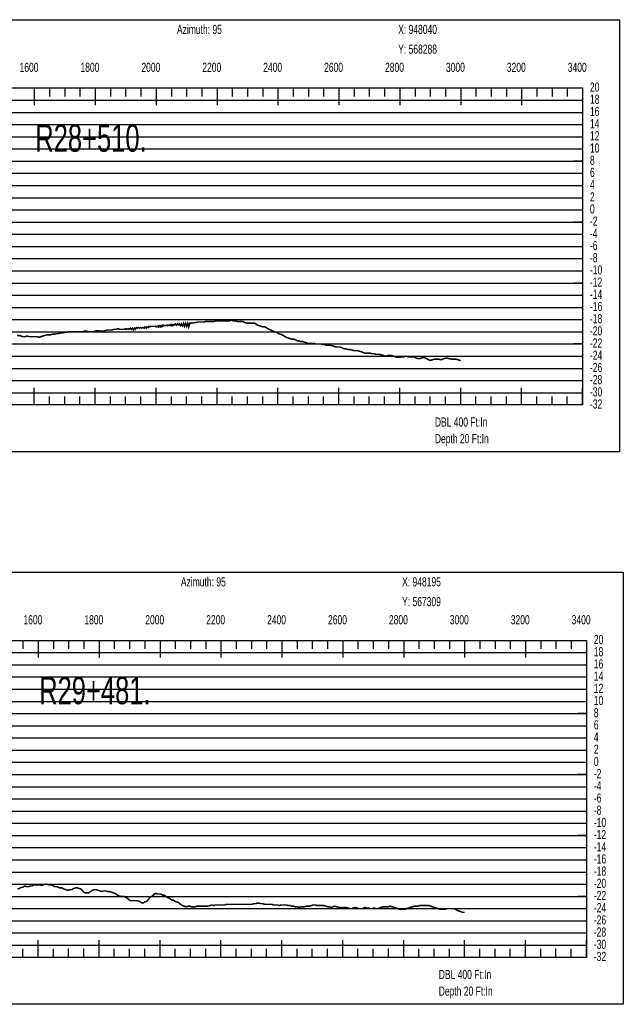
# Model space of a CAD drawing. Header units: inches. Extents: x 471865 to 538526, y 1054316 to 1102451.
# Tile 2 of 114: x 474443 to 476425, y 1054316 to 1057547. Entities that reach past the tile are written whole.
import ezdxf

# ---------------------------------------------------------------- set-up
doc = ezdxf.new("R2010")
doc.units = ezdxf.units.IN
doc.header["$MEASUREMENT"] = 0
for name, color, linetype in [('LABELS', 7, 'Continuous'), ('X_Gr1', 7, 'Continuous'), ('XSECTION', 7, 'Continuous')]:
    doc.layers.add(name, color=color, linetype=linetype)
doc.styles.get("Standard").update_dxf_attribs({"font": 'arial.ttf'})

msp = doc.modelspace()

# ---------------------------------------------------------------- linework, layer by layer
at = {"layer": 'X_Gr1', "color": 6, "linetype": 'Continuous', "lineweight": 18, "true_color": 0xff00ff, "transparency": 33554687, "const_width": 5}
for points in [[(474434.8, 1056511.1), (474441.6, 1056511.1), (474447.9, 1056509.1), (474454.2, 1056507.1), (474460.8, 1056507.1), (474467.7, 1056509.1), (474474.4, 1056507.1), (474480.5, 1056507.1), (474486.7, 1056507.1), (474493.4, 1056507.1), (474500.6, 1056507.1), (474507.2, 1056505.1), (474513.1, 1056507.1), (474519.2, 1056509.1), (474525.7, 1056511.1), (474532.3, 1056513.1), (474538.7, 1056513.1), (474544.6, 1056513.1), (474550.7, 1056515.1), (474557.2, 1056515.1), (474564.2, 1056517.1), (474570.9, 1056517.1), (474576.8, 1056519.1), (474583.1, 1056519.1), (474590.2, 1056521.1), (474597.5, 1056521.1), (474604.1, 1056523.1), (474610.1, 1056523.1), (474616.5, 1056523.1), (474623.2, 1056523.1), (474630.3, 1056523.1), (474637.2, 1056523.1), (474643.5, 1056523.1), (474649.6, 1056523.1), (474656, 1056525.1), (474663.1, 1056525.1), (474670.6, 1056523.1), (474677.6, 1056523.1), (474683.9, 1056523.1), (474690.4, 1056525.1), (474697.6, 1056527.1), (474704.9, 1056525.1), (474711.7, 1056525.1), (474718.1, 1056525.1), (474724.6, 1056527.1), (474731.7, 1056529.1), (474738.9, 1056529.1), (474745.7, 1056529.1), (474752, 1056531.1), (474758.3, 1056531.1), (474765.2, 1056533.1), (474772.7, 1056531.1), (474779.8, 1056531.1), (474786.3, 1056531.1), (474792.7, 1056533.1), (474793.6, 1056531.1), (474799.5, 1056533.1), (474801.7, 1056531.1), (474806.7, 1056535.1), (474809.6, 1056531.1), (474813.7, 1056535.1), (474816.3, 1056529.1), (474820.3, 1056535.1), (474822.3, 1056531.1), (474826.5, 1056537.1), (474828.7, 1056535.1), (474833.1, 1056537.1), (474836.4, 1056535.1), (474840.1, 1056537.1), (474844.5, 1056535.1), (474847.2, 1056537.1), (474852, 1056535.1), (474854, 1056539.1), (474858.7, 1056535.1), (474860.3, 1056539.1), (474865, 1056537.1), (474866.6, 1056541.1), (474871.6, 1056539.1), (474873.4, 1056541.1), (474878.8, 1056541.1), (474880.3, 1056541.1), (474885.9, 1056541.1), (474887.3, 1056541.1), (474893.3, 1056539.1), (474893.7, 1056541.1), (474900, 1056543.1), (474900.2, 1056539.1), (474906.5, 1056543.1), (474906.6, 1056539.1), (474912.8, 1056541.1), (474913.4, 1056545.1), (474919.2, 1056543.1), (474920.9, 1056543.1), (474926.3, 1056545.1), (474928, 1056543.1), (474933.2, 1056545.1), (474934.3, 1056545.1), (474939.6, 1056543.1), (474940.4, 1056547.1), (474945.5, 1056543.1), (474947.1, 1056547.1), (474951.7, 1056545.1), (474954.4, 1056549.1), (474958.8, 1056545.1), (474961.3, 1056549.1), (474965.7, 1056545.1), (474967.7, 1056549.1), (474971.9, 1056543.1), (474974.2, 1056549.1), (474977.7, 1056543.1), (474981, 1056551.1), (474984.1, 1056541.1), (474987.9, 1056551.1), (474991.4, 1056541.1), (474994.8, 1056551.1), (474998.1, 1056539.1), (475001.6, 1056551.1), (475008.1, 1056551.1), (475014.5, 1056553.1), (475021.3, 1056553.1), (475028.3, 1056555.1), (475035.1, 1056555.1), (475041.4, 1056555.1), (475047.8, 1056555.1), (475054.4, 1056557.1), (475061, 1056557.1), (475067.7, 1056557.1), (475074.5, 1056557.1), (475081.1, 1056557.1), (475087.7, 1056559.1), (475093.9, 1056559.1), (475100.2, 1056559.1), (475106.5, 1056559.1), (475113.3, 1056559.1), (475120, 1056559.1), (475126.2, 1056559.1), (475132.1, 1056559.1), (475138.1, 1056561.1), (475144.3, 1056559.1), (475151.1, 1056559.1), (475157.7, 1056557.1), (475163.9, 1056557.1), (475169.4, 1056557.1), (475175.6, 1056557.1), (475183.1, 1056553.1), (475190, 1056551.1), (475195.8, 1056551.1), (475201.6, 1056551.1), (475208.2, 1056551.1), (475215.8, 1056551.1), (475223, 1056545.1), (475229.6, 1056543.1), (475235.6, 1056541.1), (475241.8, 1056539.1), (475248.5, 1056539.1), (475255.3, 1056535.1), (475261.7, 1056531.1), (475267.9, 1056529.1), (475274.3, 1056525.1), (475280.8, 1056523.1), (475287.1, 1056521.1), (475293.3, 1056517.1), (475299.3, 1056515.1), (475305.4, 1056513.1), (475311.8, 1056509.1), (475318.1, 1056505.1), (475324.2, 1056503.1), (475330.1, 1056501.1), (475336.1, 1056499.1), (475342.5, 1056499.1), (475348.7, 1056497.1), (475354.8, 1056493.1), (475360.5, 1056493.1), (475365.9, 1056491.1), (475371.8, 1056491.1), (475377.9, 1056489.1), (475384, 1056487.1), (475389.4, 1056485.1), (475394.1, 1056485.1), (475398.8, 1056485.1), (475403.8, 1056485.1), (475409.2, 1056485.1), (475415, 1056483.1), (475420.4, 1056483.1), (475425.5, 1056483.1), (475431.5, 1056483.1), (475438.4, 1056481.1), (475444.8, 1056481.1), (475450.2, 1056479.1), (475455.7, 1056479.1), (475462.3, 1056479.1), (475469.7, 1056477.1), (475476.1, 1056475.1), (475481.6, 1056473.1), (475487.5, 1056473.1), (475494.4, 1056473.1), (475501.6, 1056471.1), (475507.9, 1056467.1), (475513.7, 1056467.1), (475520.1, 1056465.1), (475527.2, 1056465.1), (475534.4, 1056463.1), (475540.9, 1056461.1), (475546.7, 1056461.1), (475553, 1056461.1), (475559.8, 1056459.1), (475567.1, 1056457.1), (475574.1, 1056453.1), (475580.4, 1056453.1), (475586.6, 1056453.1), (475593.2, 1056453.1), (475600.3, 1056451.1), (475607, 1056451.1), (475613.2, 1056449.1), (475619.2, 1056449.1), (475625.1, 1056449.1), (475631.7, 1056447.1), (475638.9, 1056445.1), (475645.5, 1056443.1), (475651.2, 1056445.1), (475656.9, 1056445.1), (475663.7, 1056445.1), (475670.8, 1056443.1), (475677.4, 1056441.1), (475683.9, 1056439.1), (475690.2, 1056439.1), (475696.8, 1056441.1), (475703.8, 1056441.1), (475711, 1056443.1), (475717.7, 1056441.1), (475723.5, 1056441.1), (475729.6, 1056441.1), (475737, 1056441.1), (475744.7, 1056437.1), (475751.6, 1056435.1), (475757.1, 1056435.1), (475762.9, 1056437.1), (475770.1, 1056439.1), (475778.4, 1056435.1), (475786.2, 1056431.1), (475792.1, 1056429.1), (475797.5, 1056431.1), (475804, 1056433.1), (475811.8, 1056433.1), (475819.8, 1056433.1), (475826.3, 1056431.1), (475831.7, 1056433.1), (475837.5, 1056435.1), (475844.6, 1056437.1), (475852.4, 1056435.1), (475861.9, 1056433.1), (475864.7, 1056433.1), (475870.2, 1056433.1), (475876.4, 1056433.1), (475883.4, 1056431.1), (475889.6, 1056429.1), (475891.1, 1056428.1)], [(474436.1, 1054694.4), (474442.2, 1054696.4), (474448, 1054700.4), (474453.7, 1054700.4), (474459.9, 1054704.4), (474466.2, 1054702.4), (474472.1, 1054702.4), (474477.7, 1054704.4), (474483.6, 1054704.4), (474490.1, 1054708.4), (474496.6, 1054708.4), (474502.6, 1054708.4), (474508.6, 1054708.4), (474514.7, 1054706.4), (474521, 1054708.4), (474527.3, 1054710.4), (474533.2, 1054710.4), (474538.9, 1054708.4), (474544.6, 1054708.4), (474551.1, 1054706.4), (474557.8, 1054702.4), (474564, 1054702.4), (474569.7, 1054700.4), (474575.3, 1054698.4), (474581.7, 1054698.4), (474588.6, 1054694.4), (474595, 1054692.4), (474600.8, 1054690.4), (474606.6, 1054692.4), (474613.3, 1054692.4), (474620.2, 1054696.4), (474626.6, 1054698.4), (474632.6, 1054698.4), (474638.6, 1054696.4), (474645, 1054694.4), (474651.5, 1054686.4), (474657.6, 1054682.4), (474663.6, 1054682.4), (474669.7, 1054682.4), (474676, 1054686.4), (474682.2, 1054690.4), (474688.2, 1054692.4), (474694.4, 1054692.4), (474700.7, 1054690.4), (474707, 1054688.4), (474713.2, 1054686.4), (474719.3, 1054688.4), (474725.4, 1054688.4), (474731.6, 1054686.4), (474737.8, 1054686.4), (474744, 1054684.4), (474749.9, 1054682.4), (474756, 1054680.4), (474762.2, 1054676.4), (474768.5, 1054672.4), (474774.7, 1054670.4), (474780.5, 1054670.4), (474786.6, 1054670.4), (474793, 1054666.4), (474799.5, 1054662.4), (474805.7, 1054656.4), (474811.6, 1054656.4), (474817.5, 1054656.4), (474823.7, 1054656.4), (474830, 1054656.4), (474836.2, 1054654.4), (474842.2, 1054650.4), (474848.1, 1054648.4), (474854, 1054652.4), (474860, 1054654.4), (474866, 1054660.4), (474871.8, 1054668.4), (474877.6, 1054670.4), (474883.3, 1054676.4), (474889, 1054680.4), (474894.9, 1054678.4), (474900.6, 1054678.4), (474906.5, 1054678.4), (474912.3, 1054674.4), (474918.1, 1054674.4), (474923.6, 1054670.4), (474929.1, 1054666.4), (474935.3, 1054664.4), (474941.7, 1054658.4), (474947.5, 1054658.4), (474952.7, 1054654.4), (474958.2, 1054652.4), (474964.7, 1054650.4), (474971.2, 1054644.4), (474977.3, 1054640.4), (474983.2, 1054638.4), (474989.2, 1054636.4), (474995.5, 1054638.4), (475001.8, 1054638.4), (475007.8, 1054636.4), (475013.6, 1054636.4), (475019.4, 1054636.4), (475025.3, 1054638.4), (475031.1, 1054638.4), (475037, 1054638.4), (475043.3, 1054638.4), (475049.6, 1054638.4), (475055.5, 1054638.4), (475061.2, 1054638.4), (475067.2, 1054640.4), (475073.7, 1054642.4), (475079.9, 1054640.4), (475085.7, 1054642.4), (475091.4, 1054642.4), (475097.6, 1054642.4), (475104.1, 1054642.4), (475110.2, 1054642.4), (475115.9, 1054642.4), (475121.5, 1054644.4), (475127.5, 1054644.4), (475133.8, 1054644.4), (475139.8, 1054644.4), (475145.6, 1054644.4), (475151.4, 1054644.4), (475157.6, 1054644.4), (475163.8, 1054644.4), (475169.6, 1054644.4), (475175.4, 1054644.4), (475181.6, 1054644.4), (475187.9, 1054644.4), (475193.9, 1054644.4), (475199.5, 1054644.4), (475205.5, 1054644.4), (475211.7, 1054646.4), (475217.7, 1054646.4), (475223.5, 1054648.4), (475229.3, 1054648.4), (475235.4, 1054646.4), (475241.6, 1054646.4), (475247.6, 1054644.4), (475253.3, 1054644.4), (475259.1, 1054644.4), (475265.2, 1054644.4), (475271.2, 1054644.4), (475277.2, 1054642.4), (475283, 1054642.4), (475289.1, 1054642.4), (475295.4, 1054640.4), (475301.4, 1054642.4), (475307, 1054642.4), (475312.6, 1054642.4), (475318.7, 1054642.4), (475325.2, 1054640.4), (475331.2, 1054640.4), (475336.6, 1054638.4), (475342.2, 1054638.4), (475348.3, 1054636.4), (475354.7, 1054636.4), (475360.6, 1054634.4), (475366, 1054636.4), (475371.4, 1054636.4), (475377.3, 1054636.4), (475383.8, 1054638.4), (475390, 1054638.4), (475395.6, 1054638.4), (475401.1, 1054640.4), (475406.8, 1054642.4), (475413, 1054642.4), (475419.4, 1054640.4), (475425.5, 1054640.4), (475431, 1054640.4), (475436.5, 1054640.4), (475442.5, 1054640.4), (475448.8, 1054638.4), (475454.9, 1054636.4), (475460.6, 1054636.4), (475466.3, 1054634.4), (475472.1, 1054636.4), (475477.9, 1054638.4), (475483.9, 1054636.4), (475490.4, 1054634.4), (475496.8, 1054634.4), (475502.4, 1054632.4), (475507.7, 1054634.4), (475513.8, 1054634.4), (475520.9, 1054632.4), (475527.5, 1054630.4), (475533, 1054630.4), (475538.1, 1054632.4), (475544.3, 1054634.4), (475551.5, 1054632.4), (475558.2, 1054630.4), (475563.8, 1054630.4), (475569.2, 1054630.4), (475575.7, 1054634.4), (475582.5, 1054632.4), (475588.8, 1054632.4), (475594.6, 1054630.4), (475600.5, 1054630.4), (475606.7, 1054632.4), (475613, 1054630.4), (475618.9, 1054630.4), (475624.4, 1054632.4), (475630, 1054634.4), (475635.7, 1054636.4), (475642, 1054636.4), (475648.2, 1054636.4), (475654, 1054636.4), (475659.5, 1054638.4), (475665.3, 1054636.4), (475671.7, 1054634.4), (475678.1, 1054632.4), (475684.1, 1054630.4), (475689.7, 1054628.4), (475695.7, 1054628.4), (475702.1, 1054628.4), (475708.6, 1054628.4), (475714.6, 1054630.4), (475720.1, 1054632.4), (475725.9, 1054634.4), (475732.3, 1054636.4), (475738.8, 1054638.4), (475744.7, 1054638.4), (475750.3, 1054638.4), (475756.4, 1054640.4), (475762.9, 1054640.4), (475768.9, 1054640.4), (475774.6, 1054640.4), (475780.6, 1054640.4), (475787, 1054640.4), (475793.1, 1054638.4), (475798.8, 1054636.4), (475804.5, 1054634.4), (475810.7, 1054632.4), (475816.9, 1054630.4), (475822.7, 1054628.4), (475828.2, 1054628.4), (475834.1, 1054628.4), (475840.4, 1054628.4), (475846.2, 1054630.4), (475851.9, 1054630.4), (475857.7, 1054630.4), (475863.5, 1054630.4), (475868.8, 1054630.4), (475874.3, 1054628.4), (475880.2, 1054624.4), (475885.9, 1054622.4), (475891.5, 1054620.4), (475897.1, 1054618.4), (475903, 1054618.4), (475903.9, 1054618.1)]]:
    msp.add_lwpolyline(points, dxfattribs=at)
at = {"layer": 'XSECTION', "color": 18, "linetype": 'Continuous', "true_color": 0x000000}
for points in [[(472769.9, 1057547.1), (476412.3, 1057547.1), (476412.3, 1056129.1), (472769.9, 1056129.1), (472769.9, 1057547.1)], [(472891.1, 1057323.1), (476291.1, 1057323.1), (476291.1, 1056283.1), (472891.1, 1056283.1), (472891.1, 1057323.1)], [(474491.1, 1057323.1), (474491.1, 1057266.7)], [(474491.1, 1057323.1), (474491.1, 1057295.1)], [(474541.1, 1057323.1), (474541.1, 1057295.1)], [(474591.1, 1057323.1), (474591.1, 1057295.1)], [(474641.1, 1057323.1), (474641.1, 1057295.1)], [(474691.1, 1057323.1), (474691.1, 1057266.7)], [(474691.1, 1057323.1), (474691.1, 1057295.1)], [(474741.1, 1057323.1), (474741.1, 1057295.1)], [(474791.1, 1057323.1), (474791.1, 1057295.1)], [(474841.1, 1057323.1), (474841.1, 1057295.1)], [(474891.1, 1057323.1), (474891.1, 1057266.7)], [(474891.1, 1057323.1), (474891.1, 1057295.1)], [(474941.1, 1057323.1), (474941.1, 1057295.1)], [(474991.1, 1057323.1), (474991.1, 1057295.1)], [(475041.1, 1057323.1), (475041.1, 1057295.1)], [(475091.1, 1057323.1), (475091.1, 1057266.7)], [(475091.1, 1057323.1), (475091.1, 1057295.1)], [(475141.1, 1057323.1), (475141.1, 1057295.1)], [(475191.1, 1057323.1), (475191.1, 1057295.1)], [(475241.1, 1057323.1), (475241.1, 1057295.1)], [(475291.1, 1057323.1), (475291.1, 1057266.7)], [(475291.1, 1057323.1), (475291.1, 1057295.1)], [(475341.1, 1057323.1), (475341.1, 1057295.1)], [(475391.1, 1057323.1), (475391.1, 1057295.1)], [(475441.1, 1057323.1), (475441.1, 1057295.1)], [(475491.1, 1057323.1), (475491.1, 1057266.7)], [(475491.1, 1057323.1), (475491.1, 1057295.1)], [(475541.1, 1057323.1), (475541.1, 1057295.1)], [(475591.1, 1057323.1), (475591.1, 1057295.1)], [(475641.1, 1057323.1), (475641.1, 1057295.1)], [(475691.1, 1057323.1), (475691.1, 1057266.7)], [(475691.1, 1057323.1), (475691.1, 1057295.1)], [(475741.1, 1057323.1), (475741.1, 1057295.1)], [(475791.1, 1057323.1), (475791.1, 1057295.1)], [(475841.1, 1057323.1), (475841.1, 1057295.1)], [(475891.1, 1057323.1), (475891.1, 1057266.7)], [(475891.1, 1057323.1), (475891.1, 1057295.1)], [(475941.1, 1057323.1), (475941.1, 1057295.1)], [(475991.1, 1057323.1), (475991.1, 1057295.1)], [(476041.1, 1057323.1), (476041.1, 1057295.1)], [(476091.1, 1057323.1), (476091.1, 1057266.7)], [(476091.1, 1057323.1), (476091.1, 1057295.1)], [(476141.1, 1057323.1), (476141.1, 1057295.1)], [(476191.1, 1057323.1), (476191.1, 1057295.1)], [(476241.1, 1057323.1), (476241.1, 1057295.1)], [(476291.1, 1057323.1), (476291.1, 1057266.7)], [(476291.1, 1057323.1), (476291.1, 1057295.1)], [(476291.1, 1057083.1), (476263.1, 1057083.1)], [(476291.1, 1056883.1), (476263.1, 1056883.1)], [(476291.1, 1056683.1), (476263.1, 1056683.1)], [(476291.1, 1056483.1), (476263.1, 1056483.1)], [(474491.1, 1056283.1), (474491.1, 1056339.5)], [(474691.1, 1056283.1), (474691.1, 1056339.5)], [(474891.1, 1056283.1), (474891.1, 1056339.5)], [(475091.1, 1056283.1), (475091.1, 1056339.5)], [(475291.1, 1056283.1), (475291.1, 1056339.5)], [(475491.1, 1056283.1), (475491.1, 1056339.5)], [(475691.1, 1056283.1), (475691.1, 1056339.5)], [(475891.1, 1056283.1), (475891.1, 1056339.5)], [(476091.1, 1056283.1), (476091.1, 1056339.5)], [(476291.1, 1056283.1), (476291.1, 1056339.5)], [(474491.1, 1056283.1), (474491.1, 1056311.1)], [(474541.1, 1056283.1), (474541.1, 1056311.1)], [(474591.1, 1056283.1), (474591.1, 1056311.1)], [(474641.1, 1056283.1), (474641.1, 1056311.1)], [(474691.1, 1056283.1), (474691.1, 1056311.1)], [(474741.1, 1056283.1), (474741.1, 1056311.1)], [(474791.1, 1056283.1), (474791.1, 1056311.1)], [(474841.1, 1056283.1), (474841.1, 1056311.1)], [(474891.1, 1056283.1), (474891.1, 1056311.1)], [(474941.1, 1056283.1), (474941.1, 1056311.1)], [(474991.1, 1056283.1), (474991.1, 1056311.1)], [(475041.1, 1056283.1), (475041.1, 1056311.1)], [(475091.1, 1056283.1), (475091.1, 1056311.1)], [(475141.1, 1056283.1), (475141.1, 1056311.1)], [(475191.1, 1056283.1), (475191.1, 1056311.1)], [(475241.1, 1056283.1), (475241.1, 1056311.1)], [(475291.1, 1056283.1), (475291.1, 1056311.1)], [(475341.1, 1056283.1), (475341.1, 1056311.1)], [(475391.1, 1056283.1), (475391.1, 1056311.1)], [(475441.1, 1056283.1), (475441.1, 1056311.1)], [(475491.1, 1056283.1), (475491.1, 1056311.1)], [(475541.1, 1056283.1), (475541.1, 1056311.1)], [(475591.1, 1056283.1), (475591.1, 1056311.1)], [(475641.1, 1056283.1), (475641.1, 1056311.1)], [(475691.1, 1056283.1), (475691.1, 1056311.1)], [(475741.1, 1056283.1), (475741.1, 1056311.1)], [(475791.1, 1056283.1), (475791.1, 1056311.1)], [(475841.1, 1056283.1), (475841.1, 1056311.1)], [(475891.1, 1056283.1), (475891.1, 1056311.1)], [(475941.1, 1056283.1), (475941.1, 1056311.1)], [(475991.1, 1056283.1), (475991.1, 1056311.1)], [(476041.1, 1056283.1), (476041.1, 1056311.1)], [(476091.1, 1056283.1), (476091.1, 1056311.1)], [(476141.1, 1056283.1), (476141.1, 1056311.1)], [(476191.1, 1056283.1), (476191.1, 1056311.1)], [(476241.1, 1056283.1), (476241.1, 1056311.1)], [(476291.1, 1056283.1), (476291.1, 1056311.1)], [(472782.7, 1055734.4), (476425.1, 1055734.4), (476425.1, 1054316.4), (472782.7, 1054316.4), (472782.7, 1055734.4)], [(472903.9, 1055510.4), (476303.9, 1055510.4), (476303.9, 1054470.4), (472903.9, 1054470.4), (472903.9, 1055510.4)], [(474453.9, 1055510.4), (474453.9, 1055482.4)], [(474503.9, 1055510.4), (474503.9, 1055454)], [(474503.9, 1055510.4), (474503.9, 1055482.4)], [(474553.9, 1055510.4), (474553.9, 1055482.4)], [(474603.9, 1055510.4), (474603.9, 1055482.4)], [(474653.9, 1055510.4), (474653.9, 1055482.4)], [(474703.9, 1055510.4), (474703.9, 1055454)], [(474703.9, 1055510.4), (474703.9, 1055482.4)], [(474753.9, 1055510.4), (474753.9, 1055482.4)], [(474803.9, 1055510.4), (474803.9, 1055482.4)], [(474853.9, 1055510.4), (474853.9, 1055482.4)], [(474903.9, 1055510.4), (474903.9, 1055454)], [(474903.9, 1055510.4), (474903.9, 1055482.4)], [(474953.9, 1055510.4), (474953.9, 1055482.4)], [(475003.9, 1055510.4), (475003.9, 1055482.4)], [(475053.9, 1055510.4), (475053.9, 1055482.4)], [(475103.9, 1055510.4), (475103.9, 1055454)], [(475103.9, 1055510.4), (475103.9, 1055482.4)], [(475153.9, 1055510.4), (475153.9, 1055482.4)], [(475203.9, 1055510.4), (475203.9, 1055482.4)], [(475253.9, 1055510.4), (475253.9, 1055482.4)], [(475303.9, 1055510.4), (475303.9, 1055454)], [(475303.9, 1055510.4), (475303.9, 1055482.4)], [(475353.9, 1055510.4), (475353.9, 1055482.4)], [(475403.9, 1055510.4), (475403.9, 1055482.4)], [(475453.9, 1055510.4), (475453.9, 1055482.4)], [(475503.9, 1055510.4), (475503.9, 1055454)], [(475503.9, 1055510.4), (475503.9, 1055482.4)], [(475553.9, 1055510.4), (475553.9, 1055482.4)], [(475603.9, 1055510.4), (475603.9, 1055482.4)], [(475653.9, 1055510.4), (475653.9, 1055482.4)], [(475703.9, 1055510.4), (475703.9, 1055454)], [(475703.9, 1055510.4), (475703.9, 1055482.4)], [(475753.9, 1055510.4), (475753.9, 1055482.4)], [(475803.9, 1055510.4), (475803.9, 1055482.4)], [(475853.9, 1055510.4), (475853.9, 1055482.4)], [(475903.9, 1055510.4), (475903.9, 1055454)], [(475903.9, 1055510.4), (475903.9, 1055482.4)], [(475953.9, 1055510.4), (475953.9, 1055482.4)], [(476003.9, 1055510.4), (476003.9, 1055482.4)], [(476053.9, 1055510.4), (476053.9, 1055482.4)], [(476103.9, 1055510.4), (476103.9, 1055454)], [(476103.9, 1055510.4), (476103.9, 1055482.4)], [(476153.9, 1055510.4), (476153.9, 1055482.4)], [(476203.9, 1055510.4), (476203.9, 1055482.4)], [(476253.9, 1055510.4), (476253.9, 1055482.4)], [(476303.9, 1055510.4), (476303.9, 1055454)], [(476303.9, 1055510.4), (476303.9, 1055482.4)], [(476303.9, 1055270.4), (476275.9, 1055270.4)], [(476303.9, 1055070.4), (476275.9, 1055070.4)], [(476303.9, 1054870.4), (476275.9, 1054870.4)], [(476303.9, 1054670.4), (476275.9, 1054670.4)], [(474503.9, 1054470.4), (474503.9, 1054526.8)], [(474703.9, 1054470.4), (474703.9, 1054526.8)], [(474903.9, 1054470.4), (474903.9, 1054526.8)], [(475103.9, 1054470.4), (475103.9, 1054526.8)], [(475303.9, 1054470.4), (475303.9, 1054526.8)], [(475503.9, 1054470.4), (475503.9, 1054526.8)], [(475703.9, 1054470.4), (475703.9, 1054526.8)], [(475903.9, 1054470.4), (475903.9, 1054526.8)], [(476103.9, 1054470.4), (476103.9, 1054526.8)], [(476303.9, 1054470.4), (476303.9, 1054526.8)], [(474453.9, 1054470.4), (474453.9, 1054498.4)], [(474503.9, 1054470.4), (474503.9, 1054498.4)], [(474553.9, 1054470.4), (474553.9, 1054498.4)], [(474603.9, 1054470.4), (474603.9, 1054498.4)], [(474653.9, 1054470.4), (474653.9, 1054498.4)], [(474703.9, 1054470.4), (474703.9, 1054498.4)], [(474753.9, 1054470.4), (474753.9, 1054498.4)], [(474803.9, 1054470.4), (474803.9, 1054498.4)], [(474853.9, 1054470.4), (474853.9, 1054498.4)], [(474903.9, 1054470.4), (474903.9, 1054498.4)], [(474953.9, 1054470.4), (474953.9, 1054498.4)], [(475003.9, 1054470.4), (475003.9, 1054498.4)], [(475053.9, 1054470.4), (475053.9, 1054498.4)], [(475103.9, 1054470.4), (475103.9, 1054498.4)], [(475153.9, 1054470.4), (475153.9, 1054498.4)], [(475203.9, 1054470.4), (475203.9, 1054498.4)], [(475253.9, 1054470.4), (475253.9, 1054498.4)], [(475303.9, 1054470.4), (475303.9, 1054498.4)], [(475353.9, 1054470.4), (475353.9, 1054498.4)], [(475403.9, 1054470.4), (475403.9, 1054498.4)], [(475453.9, 1054470.4), (475453.9, 1054498.4)], [(475503.9, 1054470.4), (475503.9, 1054498.4)], [(475553.9, 1054470.4), (475553.9, 1054498.4)], [(475603.9, 1054470.4), (475603.9, 1054498.4)], [(475653.9, 1054470.4), (475653.9, 1054498.4)], [(475703.9, 1054470.4), (475703.9, 1054498.4)], [(475753.9, 1054470.4), (475753.9, 1054498.4)], [(475803.9, 1054470.4), (475803.9, 1054498.4)], [(475853.9, 1054470.4), (475853.9, 1054498.4)], [(475903.9, 1054470.4), (475903.9, 1054498.4)], [(475953.9, 1054470.4), (475953.9, 1054498.4)], [(476003.9, 1054470.4), (476003.9, 1054498.4)], [(476053.9, 1054470.4), (476053.9, 1054498.4)], [(476103.9, 1054470.4), (476103.9, 1054498.4)], [(476153.9, 1054470.4), (476153.9, 1054498.4)], [(476203.9, 1054470.4), (476203.9, 1054498.4)], [(476253.9, 1054470.4), (476253.9, 1054498.4)], [(476303.9, 1054470.4), (476303.9, 1054498.4)]]:
    msp.add_lwpolyline(points, dxfattribs=at)
at = {"layer": 'XSECTION', "color": 18, "true_color": 0x000000}
for points in [[(472891.1, 1057283.1), (476291.1, 1057283.1)], [(472891.1, 1057243.1), (476291.1, 1057243.1)], [(472891.1, 1057203.1), (476291.1, 1057203.1)], [(472891.1, 1057163.1), (476291.1, 1057163.1)], [(472891.1, 1057123.1), (476291.1, 1057123.1)], [(472891.1, 1057083.1), (476291.1, 1057083.1)], [(472891.1, 1057043.1), (476291.1, 1057043.1)], [(472891.1, 1057003.1), (476291.1, 1057003.1)], [(472891.1, 1056963.1), (476291.1, 1056963.1)], [(472891.1, 1056923.1), (476291.1, 1056923.1)], [(472891.1, 1056883.1), (476291.1, 1056883.1)], [(472891.1, 1056843.1), (476291.1, 1056843.1)], [(472891.1, 1056803.1), (476291.1, 1056803.1)], [(472891.1, 1056763.1), (476291.1, 1056763.1)], [(472891.1, 1056723.1), (476291.1, 1056723.1)], [(472891.1, 1056683.1), (476291.1, 1056683.1)], [(472891.1, 1056643.1), (476291.1, 1056643.1)], [(472891.1, 1056603.1), (476291.1, 1056603.1)], [(472891.1, 1056563.1), (476291.1, 1056563.1)], [(472891.1, 1056523.1), (476291.1, 1056523.1)], [(472891.1, 1056483.1), (476291.1, 1056483.1)], [(472891.1, 1056443.1), (476291.1, 1056443.1)], [(472891.1, 1056403.1), (476291.1, 1056403.1)], [(472891.1, 1056363.1), (476291.1, 1056363.1)], [(472891.1, 1056323.1), (476291.1, 1056323.1)], [(472903.9, 1055470.4), (476303.9, 1055470.4)], [(472903.9, 1055430.4), (476303.9, 1055430.4)], [(472903.9, 1055390.4), (476303.9, 1055390.4)], [(472903.9, 1055350.4), (476303.9, 1055350.4)], [(472903.9, 1055310.4), (476303.9, 1055310.4)], [(472903.9, 1055270.4), (476303.9, 1055270.4)], [(472903.9, 1055230.4), (476303.9, 1055230.4)], [(472903.9, 1055190.4), (476303.9, 1055190.4)], [(472903.9, 1055150.4), (476303.9, 1055150.4)], [(472903.9, 1055110.4), (476303.9, 1055110.4)], [(472903.9, 1055070.4), (476303.9, 1055070.4)], [(472903.9, 1055030.4), (476303.9, 1055030.4)], [(472903.9, 1054990.4), (476303.9, 1054990.4)], [(472903.9, 1054950.4), (476303.9, 1054950.4)], [(472903.9, 1054910.4), (476303.9, 1054910.4)], [(472903.9, 1054870.4), (476303.9, 1054870.4)], [(472903.9, 1054830.4), (476303.9, 1054830.4)], [(472903.9, 1054790.4), (476303.9, 1054790.4)], [(472903.9, 1054750.4), (476303.9, 1054750.4)], [(472903.9, 1054710.4), (476303.9, 1054710.4)], [(472903.9, 1054670.4), (476303.9, 1054670.4)], [(472903.9, 1054630.4), (476303.9, 1054630.4)], [(472903.9, 1054590.4), (476303.9, 1054590.4)], [(472903.9, 1054550.4), (476303.9, 1054550.4)], [(472903.9, 1054510.4), (476303.9, 1054510.4)]]:
    msp.add_lwpolyline(points, dxfattribs=at)

# ---------------------------------------------------------------- texts
at = {"layer": 'LABELS', "color": 18, "true_color": 0x000000, "width": 0.666667}
for s, height, p in [('Azimuth: 95', 30, (474959.5, 1057500.3)), ('X: 948040', 30, (475685.9, 1057500.3)), ('Y: 568288', 30, (475685.9, 1057435.5)), ('1600', 30, (474442.7, 1057375.9)), ('1800', 30, (474642.7, 1057375.9)), ('2000', 30, (474842.7, 1057375.9)), ('2200', 30, (475042.7, 1057375.9)), ('2400', 30, (475242.7, 1057375.9)), ('2600', 30, (475442.7, 1057375.9)), ('2800', 30, (475642.7, 1057375.9)), ('3000', 30, (475842.7, 1057375.9)), ('3200', 30, (476042.7, 1057375.9)), ('3400', 30, (476242.7, 1057375.9)), ('20', 30, (476315.5, 1057311.1)), ('18', 30, (476315.5, 1057271.1)), ('16', 30, (476315.5, 1057231.1)), ('R28+510.', 90, (474494.3, 1057113.9)), ('14', 30, (476315.5, 1057191.1)), ('12', 30, (476315.5, 1057151.1)), ('10', 30, (476315.5, 1057111.1)), ('8', 30, (476315.5, 1057071.1)), ('6', 30, (476315.5, 1057031.1)), ('4', 30, (476315.5, 1056991.1)), ('2', 30, (476315.5, 1056951.1)), ('0', 30, (476315.5, 1056911.1)), ('-2', 30, (476315.5, 1056871.1)), ('-4', 30, (476315.5, 1056831.1)), ('-6', 30, (476315.5, 1056791.1)), ('-8', 30, (476315.5, 1056751.1)), ('-10', 30, (476315.5, 1056711.1)), ('-12', 30, (476315.5, 1056671.1)), ('-14', 30, (476315.5, 1056631.1)), ('-16', 30, (476315.5, 1056591.1)), ('-18', 30, (476315.5, 1056551.1)), ('-20', 30, (476315.5, 1056511.1)), ('-22', 30, (476315.5, 1056471.1)), ('-24', 30, (476315.5, 1056431.1)), ('-26', 30, (476315.5, 1056391.1)), ('-28', 30, (476315.5, 1056351.1)), ('-30', 30, (476315.5, 1056311.1)), ('-32', 30, (476315.5, 1056271.1)), ('DBL 400 Ft:In', 30, (475806.3, 1056211.9)), ('Depth 20 Ft:In', 30, (475806.3, 1056157.5)), ('Azimuth: 95', 30, (474972.3, 1055687.6)), ('X: 948195', 30, (475698.7, 1055687.6)), ('Y: 567309', 30, (475698.7, 1055622.8)), ('1600', 30, (474455.5, 1055563.2)), ('1800', 30, (474655.5, 1055563.2)), ('2000', 30, (474855.5, 1055563.2)), ('2200', 30, (475055.5, 1055563.2)), ('2400', 30, (475255.5, 1055563.2)), ('2600', 30, (475455.5, 1055563.2)), ('2800', 30, (475655.5, 1055563.2)), ('3000', 30, (475855.5, 1055563.2)), ('3200', 30, (476055.5, 1055563.2)), ('3400', 30, (476255.5, 1055563.2)), ('20', 30, (476328.3, 1055498.4)), ('18', 30, (476328.3, 1055458.4)), ('16', 30, (476328.3, 1055418.4)), ('R29+481.', 90, (474507.1, 1055301.2)), ('14', 30, (476328.3, 1055378.4)), ('12', 30, (476328.3, 1055338.4)), ('10', 30, (476328.3, 1055298.4)), ('8', 30, (476328.3, 1055258.4)), ('6', 30, (476328.3, 1055218.4)), ('4', 30, (476328.3, 1055178.4)), ('2', 30, (476328.3, 1055138.4)), ('0', 30, (476328.3, 1055098.4)), ('-2', 30, (476328.3, 1055058.4)), ('-4', 30, (476328.3, 1055018.4)), ('-6', 30, (476328.3, 1054978.4)), ('-8', 30, (476328.3, 1054938.4)), ('-10', 30, (476328.3, 1054898.4)), ('-12', 30, (476328.3, 1054858.4)), ('-14', 30, (476328.3, 1054818.4)), ('-16', 30, (476328.3, 1054778.4)), ('-18', 30, (476328.3, 1054738.4)), ('-20', 30, (476328.3, 1054698.4)), ('-22', 30, (476328.3, 1054658.4)), ('-24', 30, (476328.3, 1054618.4)), ('-26', 30, (476328.3, 1054578.4)), ('-28', 30, (476328.3, 1054538.4)), ('-30', 30, (476328.3, 1054498.4)), ('-32', 30, (476328.3, 1054458.4)), ('DBL 400 Ft:In', 30, (475819.1, 1054399.2)), ('Depth 20 Ft:In', 30, (475819.1, 1054344.8))]:
    msp.add_text(s, height=height, dxfattribs=at).set_placement(p)

doc.saveas('drawing.dxf')
